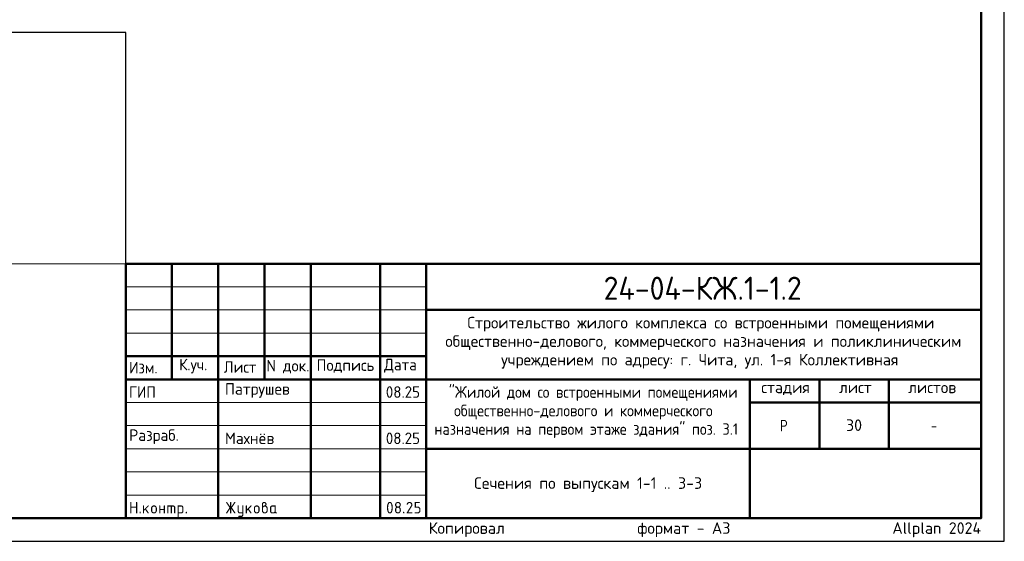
# Model space of a CAD drawing. Header units: millimetres. Extents: x 0 to 42000, y 0 to 29700.
# Tile 8 of 12: x 20708 to 42000, y 0 to 11274. Entities that reach past the tile are written whole.
import ezdxf

# ---------------------------------------------------------------- set-up
doc = ezdxf.new("R2010")
doc.units = ezdxf.units.MM
doc.layers.add('Standard', color=7, linetype='Continuous', lineweight=25)
doc.layers.add('Надписи', color=7, linetype='Continuous', lineweight=25)
doc.styles.add('ISOCPEUR', font='txt')

msp = doc.modelspace()

# ---------------------------------------------------------------- hatches: boundary and pattern name
at = {"layer": 'Standard', "linetype": 'Continuous', "lineweight": 25, "transparency": 33554687}
for points in [[(23099, 614), (23099, 839), (23099, 840), (23099, 842), (23099, 843), (23100, 844), (23100, 845), (23101, 846), (23101, 847), (23102, 848), (23103, 849), (23104, 850), (23105, 850), (23106, 851), (23107, 851), (23109, 851), (23110, 851), (23112, 851), (23113, 851), (23115, 851), (23116, 851), (23117, 851), (23118, 850), (23119, 850), (23120, 849), (23121, 848), (23122, 847), (23122, 846), (23123, 845), (23123, 844), (23124, 843), (23124, 842), (23124, 840), (23124, 839), (23124, 751), (23224, 751), (23224, 839), (23224, 840), (23224, 842), (23224, 843), (23225, 844), (23225, 845), (23226, 846), (23226, 847), (23227, 848), (23228, 849), (23229, 850), (23230, 850), (23231, 851), (23232, 851), (23233, 851), (23235, 851), (23236, 851), (23238, 851), (23239, 851), (23241, 851), (23242, 851), (23243, 850), (23244, 850), (23245, 849), (23246, 848), (23247, 847), (23247, 846), (23248, 845), (23248, 844), (23249, 843), (23249, 842), (23249, 840), (23249, 839), (23249, 614), (23249, 612), (23249, 611), (23249, 609), (23248, 608), (23248, 607), (23247, 606), (23247, 605), (23246, 604), (23245, 604), (23244, 603), (23243, 602), (23242, 602), (23241, 602), (23239, 601), (23238, 601), (23236, 601), (23235, 601), (23233, 601), (23232, 602), (23231, 602), (23230, 602), (23229, 603), (23228, 604), (23227, 604), (23226, 605), (23226, 606), (23225, 607), (23225, 608), (23224, 609), (23224, 611), (23224, 612), (23224, 614), (23224, 726), (23124, 726), (23124, 614), (23124, 612), (23124, 611), (23124, 609), (23123, 608), (23123, 607), (23122, 606), (23122, 605), (23121, 604), (23120, 604), (23119, 603), (23118, 602), (23117, 602), (23116, 602), (23115, 601), (23113, 601), (23112, 601), (23110, 601), (23109, 601), (23107, 602), (23106, 602), (23105, 602), (23104, 603), (23103, 604), (23102, 604), (23101, 605), (23101, 606), (23100, 607), (23100, 608), (23099, 609), (23099, 611), (23099, 612)], [(23299, 626), (23299, 628), (23299, 629), (23299, 631), (23300, 632), (23300, 633), (23301, 634), (23301, 635), (23302, 636), (23303, 637), (23304, 637), (23305, 638), (23306, 638), (23307, 638), (23309, 639), (23310, 639), (23312, 639), (23313, 639), (23314, 639), (23316, 638), (23317, 638), (23318, 638), (23319, 637), (23320, 637), (23321, 636), (23322, 635), (23322, 634), (23323, 633), (23323, 632), (23324, 631), (23324, 629), (23324, 628), (23324, 626), (23324, 614), (23324, 612), (23324, 611), (23324, 610), (23323, 608), (23323, 607), (23322, 606), (23322, 605), (23321, 604), (23320, 604), (23319, 603), (23318, 602), (23317, 602), (23316, 602), (23314, 601), (23313, 601), (23312, 601), (23310, 601), (23309, 601), (23307, 602), (23306, 602), (23305, 602), (23304, 603), (23303, 604), (23302, 604), (23301, 605), (23301, 606), (23300, 607), (23300, 608), (23299, 610), (23299, 611), (23299, 612), (23299, 614)], [(23399, 694), (23478, 773), (23478, 773), (23479, 774), (23480, 775), (23482, 775), (23483, 776), (23484, 776), (23485, 776), (23486, 776), (23488, 776), (23489, 776), (23491, 776), (23492, 775), (23493, 775), (23494, 774), (23495, 774), (23496, 773), (23497, 772), (23497, 771), (23498, 770), (23498, 769), (23499, 768), (23499, 767), (23499, 765), (23499, 764), (23499, 762), (23499, 761), (23498, 760), (23498, 759), (23497, 758), (23497, 757), (23496, 756), (23495, 755), (23440, 700), (23496, 621), (23498, 619), (23498, 617), (23499, 616), (23499, 614), (23499, 612), (23499, 611), (23499, 609), (23498, 608), (23498, 607), (23497, 606), (23497, 605), (23496, 604), (23495, 604), (23494, 603), (23493, 602), (23492, 602), (23491, 602), (23489, 601), (23488, 601), (23486, 601), (23485, 601), (23483, 602), (23482, 602), (23480, 603), (23479, 603), (23478, 604), (23477, 605), (23476, 607), (23422, 682), (23399, 659), (23399, 614), (23399, 612), (23399, 611), (23399, 609), (23398, 608), (23398, 607), (23397, 606), (23397, 605), (23396, 604), (23395, 604), (23394, 603), (23393, 602), (23392, 602), (23391, 602), (23389, 601), (23388, 601), (23386, 601), (23385, 601), (23383, 601), (23382, 602), (23381, 602), (23380, 602), (23379, 603), (23378, 604), (23377, 604), (23376, 605), (23376, 606), (23375, 607), (23375, 608), (23374, 609), (23374, 611), (23374, 612), (23374, 614), (23374, 764), (23374, 765), (23374, 767), (23374, 768), (23375, 769), (23375, 770), (23376, 771), (23376, 772), (23377, 773), (23378, 774), (23379, 774), (23380, 775), (23381, 775), (23382, 776), (23383, 776), (23385, 776), (23386, 776), (23388, 776), (23389, 776), (23391, 776), (23392, 775), (23393, 775), (23394, 774), (23395, 774), (23396, 773), (23397, 772), (23397, 771), (23398, 770), (23398, 769), (23399, 768), (23399, 767), (23399, 765), (23399, 764)], [(23749, 676), (23749, 614), (23749, 612), (23748, 611), (23748, 609), (23748, 608), (23747, 607), (23747, 606), (23746, 605), (23746, 604), (23745, 604), (23744, 603), (23743, 602), (23742, 602), (23740, 602), (23739, 601), (23738, 601), (23736, 601), (23735, 601), (23733, 601), (23732, 602), (23731, 602), (23729, 602), (23729, 603), (23728, 604), (23727, 604), (23726, 605), (23725, 606), (23725, 607), (23724, 608), (23724, 609), (23724, 611), (23724, 612), (23724, 614), (23724, 764), (23724, 765), (23724, 767), (23724, 768), (23724, 769), (23725, 770), (23725, 771), (23726, 772), (23727, 773), (23728, 774), (23729, 774), (23729, 775), (23731, 775), (23732, 776), (23733, 776), (23735, 776), (23736, 776), (23738, 776), (23739, 776), (23740, 776), (23742, 775), (23743, 775), (23744, 774), (23745, 774), (23746, 773), (23746, 772), (23747, 771), (23747, 770), (23748, 769), (23748, 768), (23748, 767), (23749, 765), (23749, 764), (23749, 701), (23823, 701), (23823, 764), (23823, 765), (23824, 767), (23824, 768), (23824, 769), (23825, 770), (23825, 771), (23826, 772), (23826, 773), (23827, 774), (23828, 774), (23829, 775), (23830, 775), (23832, 776), (23833, 776), (23834, 776), (23836, 776), (23837, 776), (23839, 776), (23840, 776), (23841, 775), (23843, 775), (23843, 774), (23844, 774), (23845, 773), (23846, 772), (23847, 771), (23847, 770), (23848, 769), (23848, 768), (23848, 767), (23848, 765), (23848, 764), (23848, 614), (23848, 612), (23848, 611), (23848, 609), (23848, 608), (23847, 607), (23847, 606), (23846, 605), (23845, 604), (23844, 604), (23843, 603), (23843, 602), (23841, 602), (23840, 602), (23839, 601), (23837, 601), (23836, 601), (23834, 601), (23833, 601), (23832, 602), (23830, 602), (23829, 602), (23828, 603), (23827, 604), (23826, 604), (23826, 605), (23825, 606), (23825, 607), (23824, 608), (23824, 609), (23824, 611), (23823, 612), (23823, 614), (23823, 676)], [(23911, 776), (24023, 776), (24026, 776), (24028, 776), (24031, 776), (24033, 775), (24036, 775), (24038, 774), (24040, 773), (24043, 773), (24045, 772), (24047, 770), (24049, 769), (24051, 768), (24053, 767), (24055, 765), (24057, 763), (24059, 762), (24061, 760), (24062, 758), (24064, 756), (24065, 754), (24067, 752), (24068, 750), (24069, 748), (24070, 745), (24071, 743), (24071, 741), (24072, 739), (24072, 736), (24073, 734), (24073, 731), (24073, 729), (24073, 726), (24073, 614), (24073, 612), (24073, 611), (24073, 609), (24073, 608), (24072, 607), (24072, 606), (24071, 605), (24070, 604), (24069, 604), (24068, 603), (24067, 602), (24066, 602), (24065, 602), (24064, 601), (24062, 601), (24061, 601), (24059, 601), (24058, 601), (24057, 602), (24055, 602), (24054, 602), (24053, 603), (24052, 604), (24051, 604), (24051, 605), (24050, 606), (24049, 607), (24049, 608), (24049, 609), (24048, 611), (24048, 612), (24048, 614), (24048, 726), (24048, 729), (24048, 731), (24047, 734), (24046, 736), (24046, 738), (24044, 740), (24043, 742), (24041, 744), (24039, 746), (24037, 747), (24035, 748), (24033, 749), (24031, 750), (24028, 751), (24026, 751), (24023, 751), (23998, 751), (23998, 614), (23998, 612), (23998, 611), (23998, 609), (23998, 608), (23997, 607), (23997, 606), (23996, 605), (23995, 604), (23995, 604), (23994, 603), (23993, 602), (23991, 602), (23990, 602), (23989, 601), (23987, 601), (23986, 601), (23984, 601), (23983, 601), (23982, 602), (23980, 602), (23979, 602), (23978, 603), (23977, 604), (23977, 604), (23976, 605), (23975, 606), (23975, 607), (23974, 608), (23974, 609), (23974, 611), (23973, 612), (23973, 614), (23973, 751), (23924, 751), (23924, 614), (23924, 612), (23923, 611), (23923, 609), (23923, 608), (23922, 607), (23922, 606), (23921, 605), (23920, 604), (23920, 604), (23919, 603), (23918, 602), (23916, 602), (23915, 602), (23914, 601), (23913, 601), (23911, 601), (23909, 601), (23908, 601), (23907, 602), (23906, 602), (23904, 602), (23903, 603), (23902, 604), (23902, 604), (23901, 605), (23900, 606), (23900, 607), (23899, 608), (23899, 609), (23899, 611), (23898, 612), (23898, 614), (23898, 764), (23898, 765), (23899, 767), (23899, 768), (23899, 769), (23900, 770), (23900, 771), (23901, 772), (23902, 773), (23902, 774), (23903, 774), (23904, 775), (23906, 775), (23907, 776), (23908, 776), (23909, 776)], [(24298, 626), (24298, 628), (24298, 629), (24299, 631), (24299, 632), (24299, 633), (24300, 634), (24301, 635), (24301, 636), (24302, 637), (24303, 637), (24304, 638), (24305, 638), (24307, 638), (24308, 639), (24309, 639), (24311, 639), (24312, 639), (24314, 639), (24315, 638), (24316, 638), (24317, 638), (24318, 637), (24319, 637), (24320, 636), (24321, 635), (24322, 634), (24322, 633), (24323, 632), (24323, 631), (24323, 629), (24323, 628), (24323, 626), (24323, 614), (24323, 612), (24323, 611), (24323, 610), (24323, 608), (24322, 607), (24322, 606), (24321, 605), (24320, 604), (24319, 604), (24318, 603), (24317, 602), (24316, 602), (24315, 602), (24314, 601), (24312, 601), (24311, 601), (24309, 601), (24308, 601), (24307, 602), (24305, 602), (24304, 602), (24303, 603), (24302, 604), (24301, 604), (24301, 605), (24300, 606), (24299, 607), (24299, 608), (24299, 610), (24298, 611), (24298, 612), (24298, 614)], [(25259, 704), (25194, 607), (25193, 605), (25192, 604), (25191, 603), (25190, 603), (25188, 602), (25187, 602), (25185, 601), (25183, 601), (25182, 601), (25180, 601), (25179, 602), (25178, 602), (25177, 603), (25176, 603), (25175, 604), (25174, 605), (25173, 605), (25173, 606), (25172, 607), (25172, 609), (25171, 610), (25171, 611), (25171, 613), (25171, 614), (25171, 616), (25172, 618), (25172, 619), (25173, 621), (25243, 726), (25173, 832), (25172, 833), (25172, 835), (25171, 837), (25171, 838), (25171, 840), (25171, 841), (25171, 843), (25172, 844), (25172, 845), (25173, 846), (25173, 847), (25174, 848), (25175, 849), (25176, 849), (25177, 850), (25178, 850), (25179, 851), (25181, 851), (25182, 851), (25184, 851), (25185, 851), (25187, 851), (25188, 851), (25189, 850), (25191, 849), (25192, 848), (25193, 847), (25194, 846), (25259, 749), (25259, 839), (25259, 840), (25259, 842), (25259, 843), (25259, 844), (25260, 845), (25260, 846), (25261, 847), (25262, 848), (25262, 849), (25263, 850), (25264, 850), (25266, 851), (25267, 851), (25268, 851), (25269, 851), (25271, 851), (25273, 851), (25274, 851), (25275, 851), (25277, 851), (25278, 850), (25279, 850), (25280, 849), (25280, 848), (25281, 847), (25282, 846), (25282, 845), (25283, 844), (25283, 843), (25283, 842), (25284, 840), (25284, 839), (25284, 749), (25348, 846), (25349, 847), (25350, 848), (25351, 849), (25353, 850), (25354, 851), (25356, 851), (25357, 851), (25359, 851), (25360, 851), (25361, 851), (25362, 851), (25363, 850), (25365, 850), (25366, 849), (25367, 848), (25367, 847), (25368, 847), (25369, 846), (25370, 845), (25370, 843), (25371, 842), (25371, 841), (25371, 840), (25371, 839), (25371, 837), (25371, 835), (25370, 833), (25369, 832), (25299, 726), (25369, 621), (25370, 619), (25371, 617), (25371, 616), (25371, 614), (25371, 613), (25371, 611), (25371, 610), (25370, 609), (25370, 608), (25369, 607), (25368, 606), (25368, 605), (25367, 604), (25366, 603), (25365, 603), (25364, 602), (25363, 602), (25361, 602), (25360, 601), (25359, 601), (25357, 601), (25356, 602), (25354, 602), (25353, 603), (25351, 603), (25350, 604), (25349, 605), (25348, 607), (25284, 704), (25284, 614), (25284, 612), (25283, 611), (25283, 609), (25283, 608), (25282, 607), (25282, 606), (25281, 605), (25280, 604), (25280, 604), (25279, 603), (25278, 602), (25277, 602), (25275, 602), (25274, 601), (25273, 601), (25271, 601), (25269, 601), (25268, 601), (25267, 602), (25266, 602), (25264, 602), (25263, 603), (25262, 604), (25262, 604), (25261, 605), (25260, 606), (25260, 607), (25259, 608), (25259, 609), (25259, 611), (25259, 612), (25259, 614)], [(25521, 576), (25521, 601), (25471, 601), (25468, 601), (25466, 602), (25463, 602), (25461, 602), (25458, 603), (25456, 603), (25454, 604), (25452, 605), (25449, 606), (25447, 607), (25445, 608), (25443, 609), (25441, 611), (25439, 612), (25437, 614), (25436, 616), (25434, 618), (25432, 620), (25431, 622), (25429, 624), (25428, 626), (25427, 628), (25426, 630), (25425, 632), (25424, 634), (25423, 637), (25422, 639), (25422, 641), (25422, 644), (25421, 646), (25421, 649), (25421, 651), (25421, 764), (25421, 765), (25421, 767), (25421, 768), (25422, 769), (25422, 770), (25423, 771), (25423, 772), (25424, 773), (25425, 774), (25426, 774), (25427, 775), (25428, 775), (25429, 776), (25431, 776), (25432, 776), (25434, 776), (25435, 776), (25437, 776), (25438, 776), (25439, 775), (25440, 775), (25441, 774), (25442, 774), (25443, 773), (25444, 772), (25444, 771), (25445, 770), (25445, 769), (25446, 768), (25446, 767), (25446, 765), (25446, 764), (25446, 651), (25446, 649), (25447, 646), (25447, 644), (25448, 642), (25449, 640), (25450, 638), (25452, 636), (25454, 634), (25455, 632), (25457, 630), (25459, 629), (25462, 628), (25464, 627), (25466, 627), (25468, 626), (25471, 626), (25521, 626), (25521, 764), (25521, 765), (25521, 767), (25521, 768), (25522, 769), (25522, 770), (25523, 771), (25523, 772), (25524, 773), (25525, 774), (25526, 774), (25527, 775), (25528, 775), (25529, 776), (25530, 776), (25532, 776), (25533, 776), (25535, 776), (25536, 776), (25538, 776), (25539, 775), (25540, 775), (25541, 774), (25542, 774), (25543, 773), (25544, 772), (25544, 771), (25545, 770), (25545, 769), (25545, 768), (25546, 767), (25546, 765), (25546, 764), (25546, 576), (25546, 574), (25546, 571), (25545, 569), (25545, 566), (25545, 564), (25544, 562), (25543, 559), (25542, 557), (25541, 555), (25540, 553), (25539, 551), (25538, 549), (25537, 547), (25535, 545), (25533, 543), (25532, 541), (25530, 539), (25528, 538), (25526, 536), (25524, 535), (25522, 533), (25520, 532), (25518, 531), (25516, 530), (25514, 529), (25511, 528), (25509, 528), (25507, 527), (25504, 527), (25502, 527), (25499, 526), (25497, 526), (25446, 526), (25445, 526), (25443, 527), (25442, 527), (25441, 527), (25440, 528), (25439, 528), (25438, 529), (25437, 529), (25436, 530), (25435, 531), (25435, 532), (25434, 533), (25434, 535), (25434, 536), (25434, 537), (25434, 539), (25434, 540), (25434, 541), (25434, 542), (25435, 544), (25435, 545), (25436, 546), (25436, 547), (25437, 548), (25438, 549), (25439, 549), (25440, 550), (25442, 550), (25443, 551), (25444, 551), (25445, 551), (25446, 551), (25496, 551), (25499, 551), (25501, 552), (25503, 552), (25506, 553), (25508, 554), (25510, 555), (25512, 557), (25514, 558), (25515, 560), (25517, 562), (25518, 564), (25519, 566), (25520, 568), (25520, 571), (25521, 573)], [(25621, 694), (25700, 773), (25700, 773), (25701, 774), (25702, 775), (25704, 775), (25705, 776), (25706, 776), (25707, 776), (25708, 776), (25710, 776), (25711, 776), (25713, 776), (25714, 775), (25715, 775), (25716, 774), (25717, 774), (25718, 773), (25719, 772), (25719, 771), (25720, 770), (25720, 769), (25721, 768), (25721, 767), (25721, 765), (25721, 764), (25721, 762), (25721, 761), (25721, 760), (25720, 759), (25720, 758), (25719, 757), (25718, 756), (25717, 755), (25662, 700), (25719, 621), (25720, 619), (25720, 617), (25721, 616), (25721, 614), (25721, 612), (25721, 611), (25721, 609), (25720, 608), (25720, 607), (25719, 606), (25719, 605), (25718, 604), (25717, 604), (25716, 603), (25715, 602), (25714, 602), (25713, 602), (25711, 601), (25710, 601), (25708, 601), (25707, 601), (25705, 602), (25704, 602), (25703, 603), (25701, 603), (25700, 604), (25699, 605), (25698, 607), (25644, 682), (25621, 659), (25621, 614), (25621, 612), (25621, 611), (25621, 609), (25620, 608), (25620, 607), (25619, 606), (25619, 605), (25618, 604), (25617, 604), (25616, 603), (25615, 602), (25614, 602), (25613, 602), (25611, 601), (25610, 601), (25608, 601), (25607, 601), (25606, 601), (25604, 602), (25603, 602), (25602, 602), (25601, 603), (25600, 604), (25599, 604), (25598, 605), (25598, 606), (25597, 607), (25597, 608), (25596, 609), (25596, 611), (25596, 612), (25596, 614), (25596, 764), (25596, 765), (25596, 767), (25596, 768), (25597, 769), (25597, 770), (25598, 771), (25598, 772), (25599, 773), (25600, 774), (25601, 774), (25602, 775), (25603, 775), (25604, 776), (25606, 776), (25607, 776), (25608, 776), (25610, 776), (25611, 776), (25613, 776), (25614, 775), (25615, 775), (25616, 774), (25617, 774), (25618, 773), (25619, 772), (25619, 771), (25620, 770), (25620, 769), (25621, 768), (25621, 767), (25621, 765), (25621, 764)], [(29000, 626), (29000, 628), (29000, 629), (29000, 631), (29001, 632), (29001, 633), (29002, 634), (29002, 635), (29003, 636), (29004, 637), (29005, 637), (29006, 638), (29007, 638), (29008, 638), (29009, 639), (29011, 639), (29012, 639), (29014, 639), (29015, 639), (29017, 638), (29018, 638), (29019, 638), (29020, 637), (29021, 637), (29022, 636), (29023, 635), (29023, 634), (29024, 633), (29024, 632), (29024, 631), (29025, 629), (29025, 628), (29025, 626), (29025, 614), (29025, 612), (29025, 611), (29024, 610), (29024, 608), (29024, 607), (29023, 606), (29023, 605), (29022, 604), (29021, 604), (29020, 603), (29019, 602), (29018, 602), (29017, 602), (29015, 601), (29014, 601), (29012, 601), (29011, 601), (29009, 601), (29008, 602), (29007, 602), (29006, 602), (29005, 603), (29004, 604), (29003, 604), (29002, 605), (29002, 606), (29001, 607), (29001, 608), (29000, 610), (29000, 611), (29000, 612), (29000, 614)], [(29137, 851), (29140, 851), (29144, 851), (29147, 851), (29150, 850), (29153, 850), (29156, 849), (29158, 848), (29161, 847), (29164, 846), (29167, 844), (29169, 843), (29172, 841), (29174, 839), (29177, 837), (29179, 835), (29181, 833), (29184, 831), (29186, 828), (29188, 826), (29189, 823), (29191, 821), (29193, 818), (29194, 816), (29195, 813), (29196, 810), (29197, 807), (29198, 804), (29198, 801), (29199, 798), (29199, 795), (29200, 792), (29200, 789), (29200, 784), (29199, 780), (29198, 775), (29197, 771), (29195, 766), (29193, 762), (29191, 757), (29188, 753), (29110, 626), (29187, 626), (29189, 626), (29190, 626), (29191, 626), (29193, 626), (29194, 625), (29195, 625), (29196, 624), (29197, 623), (29197, 622), (29198, 621), (29198, 620), (29199, 619), (29199, 618), (29199, 617), (29200, 615), (29200, 614), (29200, 612), (29199, 611), (29199, 610), (29199, 608), (29198, 607), (29198, 606), (29197, 605), (29197, 604), (29196, 604), (29195, 603), (29194, 602), (29193, 602), (29191, 602), (29190, 601), (29189, 601), (29187, 601), (29087, 601), (29086, 601), (29084, 601), (29083, 602), (29082, 602), (29081, 602), (29080, 603), (29079, 604), (29078, 604), (29077, 605), (29076, 606), (29076, 607), (29075, 608), (29075, 609), (29075, 611), (29075, 612), (29075, 614), (29075, 616), (29075, 617), (29076, 619), (29077, 621), (29168, 768), (29170, 771), (29171, 773), (29172, 776), (29173, 778), (29174, 781), (29174, 783), (29175, 786), (29175, 789), (29175, 793), (29174, 796), (29173, 800), (29172, 803), (29171, 806), (29168, 809), (29166, 813), (29164, 815), (29161, 818), (29158, 820), (29155, 822), (29152, 823), (29148, 825), (29145, 826), (29141, 826), (29137, 826), (29135, 826), (29132, 826), (29129, 825), (29127, 824), (29124, 823), (29122, 822), (29119, 820), (29117, 818), (29114, 816), (29112, 814), (29110, 812), (29107, 809), (29105, 806), (29103, 802), (29100, 799), (29098, 795), (29097, 793), (29096, 792), (29095, 791), (29094, 790), (29092, 790), (29091, 789), (29089, 789), (29087, 789), (29086, 789), (29084, 789), (29083, 789), (29082, 790), (29081, 790), (29080, 791), (29079, 791), (29078, 792), (29077, 793), (29076, 794), (29076, 795), (29075, 796), (29075, 797), (29075, 798), (29075, 800), (29075, 801), (29075, 803), (29075, 804), (29075, 805), (29076, 806), (29079, 812), (29082, 817), (29085, 822), (29088, 826), (29092, 830), (29095, 834), (29099, 837), (29103, 840), (29107, 843), (29111, 845), (29115, 847), (29119, 848), (29123, 850), (29128, 851), (29132, 851)], [(29250, 739), (29250, 839), (29250, 840), (29250, 842), (29250, 843), (29250, 844), (29251, 845), (29251, 846), (29252, 847), (29253, 848), (29253, 849), (29254, 850), (29255, 850), (29257, 851), (29258, 851), (29259, 851), (29261, 851), (29262, 851), (29349, 851), (29351, 851), (29352, 851), (29354, 851), (29355, 851), (29356, 850), (29357, 850), (29358, 849), (29359, 848), (29359, 847), (29360, 846), (29361, 845), (29361, 844), (29361, 843), (29362, 842), (29362, 840), (29362, 839), (29362, 837), (29362, 836), (29361, 834), (29361, 833), (29361, 832), (29360, 831), (29359, 830), (29359, 829), (29358, 829), (29357, 828), (29356, 827), (29355, 827), (29354, 827), (29352, 826), (29351, 826), (29349, 826), (29275, 826), (29275, 751), (29312, 751), (29315, 751), (29318, 751), (29322, 751), (29324, 750), (29327, 750), (29330, 749), (29333, 748), (29336, 747), (29339, 746), (29341, 744), (29344, 743), (29347, 741), (29349, 739), (29351, 737), (29354, 735), (29356, 733), (29358, 731), (29360, 728), (29362, 726), (29364, 723), (29366, 721), (29367, 718), (29369, 715), (29370, 713), (29371, 710), (29372, 707), (29373, 704), (29373, 701), (29374, 698), (29374, 695), (29374, 692), (29374, 689), (29374, 664), (29374, 661), (29374, 657), (29374, 654), (29373, 651), (29373, 648), (29372, 645), (29371, 643), (29370, 640), (29369, 637), (29367, 634), (29366, 632), (29364, 629), (29362, 627), (29360, 624), (29358, 622), (29356, 620), (29354, 617), (29351, 615), (29349, 613), (29346, 612), (29344, 610), (29341, 608), (29339, 607), (29336, 606), (29333, 605), (29330, 604), (29327, 603), (29324, 602), (29321, 602), (29318, 602), (29315, 601), (29312, 601), (29262, 601), (29261, 601), (29259, 601), (29258, 602), (29257, 602), (29255, 602), (29254, 603), (29253, 604), (29253, 604), (29252, 605), (29251, 606), (29251, 607), (29250, 608), (29250, 610), (29250, 611), (29250, 612), (29250, 614), (29250, 615), (29250, 617), (29250, 618), (29250, 619), (29251, 620), (29251, 621), (29252, 622), (29253, 623), (29253, 624), (29254, 625), (29255, 625), (29257, 626), (29258, 626), (29259, 626), (29261, 626), (29262, 626), (29312, 626), (29316, 626), (29319, 627), (29323, 628), (29326, 629), (29330, 630), (29333, 632), (29336, 634), (29338, 637), (29341, 640), (29343, 643), (29345, 646), (29347, 649), (29348, 653), (29349, 656), (29349, 660), (29349, 664), (29349, 689), (29349, 693), (29349, 696), (29348, 700), (29347, 703), (29345, 707), (29343, 710), (29341, 713), (29338, 715), (29336, 718), (29333, 720), (29330, 722), (29326, 724), (29323, 725), (29319, 726), (29316, 726), (29312, 726), (29262, 726), (29261, 726), (29259, 726), (29258, 727), (29257, 727), (29255, 727), (29254, 728), (29253, 729), (29253, 729), (29252, 730), (29251, 731), (29251, 732), (29250, 733), (29250, 734), (29250, 736), (29250, 737)]]:
    msp.add_hatch(color=7, dxfattribs=at).paths.add_polyline_path(points, flags=16)
h = msp.add_hatch(color=7, dxfattribs=at)
h.paths.add_polyline_path([(23549, 664), (23549, 714), (23549, 717), (23549, 720), (23549, 723), (23550, 726), (23550, 729), (23551, 732), (23552, 735), (23553, 738), (23554, 740), (23556, 743), (23557, 746), (23559, 748), (23561, 751), (23563, 753), (23565, 756), (23567, 758), (23569, 760), (23572, 762), (23574, 764), (23577, 766), (23579, 768), (23582, 769), (23584, 770), (23587, 772), (23590, 773), (23593, 774), (23596, 774), (23599, 775), (23602, 776), (23605, 776), (23608, 776), (23611, 776), (23614, 776), (23618, 776), (23621, 776), (23624, 775), (23627, 774), (23630, 774), (23633, 773), (23635, 772), (23638, 770), (23641, 769), (23643, 768), (23646, 766), (23648, 764), (23651, 762), (23653, 760), (23655, 758), (23658, 756), (23660, 753), (23662, 751), (23663, 749), (23665, 746), (23666, 743), (23668, 741), (23669, 738), (23670, 735), (23671, 732), (23672, 729), (23672, 726), (23673, 723), (23673, 720), (23674, 717), (23674, 714), (23674, 664), (23674, 660), (23673, 657), (23673, 654), (23672, 651), (23672, 648), (23671, 645), (23670, 642), (23669, 640), (23668, 637), (23666, 634), (23665, 632), (23663, 629), (23662, 627), (23660, 624), (23658, 622), (23655, 620), (23653, 617), (23651, 615), (23648, 613), (23646, 612), (23643, 610), (23641, 608), (23638, 607), (23635, 606), (23632, 605), (23629, 604), (23627, 603), (23624, 602), (23621, 602), (23617, 602), (23614, 601), (23611, 601), (23608, 601), (23605, 602), (23602, 602), (23599, 602), (23596, 603), (23593, 604), (23590, 605), (23587, 606), (23584, 607), (23582, 608), (23579, 610), (23577, 612), (23574, 613), (23572, 615), (23569, 617), (23567, 620), (23565, 622), (23563, 624), (23561, 627), (23559, 629), (23557, 632), (23556, 634), (23554, 637), (23553, 640), (23552, 642), (23551, 645), (23550, 648), (23550, 651), (23549, 654), (23549, 657), (23549, 660)], flags=16)
h.paths.add_polyline_path([(23648, 664), (23648, 714), (23648, 718), (23648, 721), (23647, 725), (23646, 728), (23644, 732), (23642, 735), (23640, 738), (23638, 740), (23635, 743), (23632, 745), (23629, 747), (23625, 749), (23622, 750), (23619, 751), (23615, 751), (23611, 751), (23607, 751), (23604, 751), (23600, 750), (23597, 749), (23594, 747), (23590, 745), (23587, 743), (23585, 740), (23582, 738), (23580, 735), (23578, 732), (23577, 728), (23575, 725), (23574, 721), (23574, 718), (23574, 714), (23574, 664), (23574, 660), (23574, 656), (23575, 653), (23577, 649), (23578, 646), (23580, 643), (23582, 640), (23585, 637), (23587, 634), (23590, 632), (23593, 630), (23597, 629), (23600, 628), (23604, 627), (23607, 626), (23611, 626), (23615, 626), (23619, 627), (23622, 628), (23625, 629), (23629, 630), (23632, 633), (23635, 635), (23638, 637), (23640, 640), (23642, 643), (23644, 646), (23646, 649), (23647, 653), (23648, 656), (23648, 660)])
h = msp.add_hatch(color=7, dxfattribs=at)
h.paths.add_polyline_path([(24123, 764), (24123, 765), (24124, 767), (24124, 768), (24124, 769), (24125, 770), (24125, 771), (24126, 772), (24127, 773), (24127, 774), (24128, 774), (24129, 775), (24130, 775), (24132, 776), (24133, 776), (24134, 776), (24136, 776), (24198, 776), (24201, 776), (24203, 776), (24206, 776), (24208, 775), (24211, 775), (24213, 774), (24215, 773), (24218, 773), (24220, 772), (24222, 770), (24224, 769), (24226, 768), (24228, 767), (24230, 765), (24232, 763), (24234, 762), (24236, 760), (24237, 758), (24239, 756), (24240, 754), (24241, 752), (24243, 750), (24244, 748), (24245, 746), (24245, 743), (24246, 741), (24247, 739), (24247, 736), (24248, 734), (24248, 731), (24248, 729), (24248, 726), (24248, 651), (24248, 649), (24248, 646), (24248, 644), (24247, 641), (24247, 639), (24246, 637), (24245, 634), (24245, 632), (24244, 630), (24243, 628), (24241, 626), (24240, 624), (24239, 622), (24237, 620), (24236, 618), (24234, 616), (24232, 614), (24230, 612), (24228, 611), (24226, 609), (24224, 608), (24222, 607), (24220, 606), (24218, 605), (24215, 604), (24213, 603), (24211, 603), (24208, 602), (24206, 602), (24203, 602), (24201, 601), (24198, 601), (24148, 601), (24148, 539), (24148, 537), (24148, 536), (24148, 535), (24148, 533), (24147, 532), (24147, 531), (24146, 530), (24145, 529), (24145, 529), (24144, 528), (24143, 528), (24141, 527), (24140, 527), (24139, 527), (24138, 526), (24136, 526), (24134, 526), (24133, 527), (24132, 527), (24130, 527), (24129, 528), (24128, 528), (24127, 529), (24127, 529), (24126, 530), (24125, 531), (24125, 532), (24124, 533), (24124, 535), (24124, 536), (24123, 537), (24123, 539)], flags=16)
h.paths.add_polyline_path([(24148, 751), (24148, 626), (24198, 626), (24201, 626), (24203, 627), (24206, 627), (24208, 628), (24210, 629), (24212, 630), (24214, 632), (24216, 634), (24218, 635), (24219, 637), (24220, 639), (24221, 642), (24222, 644), (24223, 646), (24223, 649), (24223, 651), (24223, 726), (24223, 729), (24223, 731), (24222, 734), (24221, 736), (24220, 738), (24219, 740), (24218, 742), (24216, 744), (24214, 746), (24212, 747), (24210, 748), (24208, 749), (24206, 750), (24203, 751), (24201, 751), (24198, 751)])
h = msp.add_hatch(color=7, dxfattribs=at)
h.paths.add_polyline_path([(25771, 664), (25771, 714), (25771, 717), (25771, 720), (25771, 723), (25772, 726), (25773, 729), (25773, 732), (25774, 735), (25775, 738), (25777, 740), (25778, 743), (25779, 746), (25781, 748), (25783, 751), (25785, 753), (25787, 756), (25789, 758), (25791, 760), (25794, 762), (25796, 764), (25799, 766), (25801, 768), (25804, 769), (25806, 770), (25809, 772), (25812, 773), (25815, 774), (25818, 774), (25821, 775), (25824, 776), (25827, 776), (25830, 776), (25833, 776), (25836, 776), (25840, 776), (25843, 776), (25846, 775), (25849, 774), (25852, 774), (25855, 773), (25857, 772), (25860, 770), (25863, 769), (25865, 768), (25868, 766), (25871, 764), (25873, 762), (25875, 760), (25878, 758), (25880, 756), (25882, 753), (25884, 751), (25885, 749), (25887, 746), (25889, 743), (25890, 741), (25891, 738), (25892, 735), (25893, 732), (25894, 729), (25894, 726), (25895, 723), (25895, 720), (25896, 717), (25896, 714), (25896, 664), (25896, 660), (25895, 657), (25895, 654), (25894, 651), (25894, 648), (25893, 645), (25892, 642), (25891, 640), (25890, 637), (25888, 634), (25887, 632), (25885, 629), (25884, 627), (25882, 624), (25880, 622), (25877, 620), (25875, 617), (25873, 615), (25870, 613), (25868, 612), (25865, 610), (25863, 608), (25860, 607), (25857, 606), (25854, 605), (25852, 604), (25849, 603), (25846, 602), (25843, 602), (25840, 602), (25836, 601), (25833, 601), (25830, 601), (25827, 602), (25824, 602), (25821, 602), (25818, 603), (25815, 604), (25812, 605), (25809, 606), (25806, 607), (25804, 608), (25801, 610), (25799, 612), (25796, 613), (25794, 615), (25791, 617), (25789, 620), (25787, 622), (25785, 624), (25783, 627), (25781, 629), (25779, 632), (25778, 634), (25777, 637), (25775, 640), (25774, 642), (25773, 645), (25773, 648), (25772, 651), (25771, 654), (25771, 657), (25771, 660)], flags=16)
h.paths.add_polyline_path([(25871, 664), (25871, 714), (25871, 718), (25870, 721), (25869, 725), (25868, 728), (25866, 732), (25864, 735), (25862, 738), (25860, 740), (25857, 743), (25854, 745), (25851, 747), (25848, 749), (25844, 750), (25841, 751), (25837, 751), (25833, 751), (25829, 751), (25826, 751), (25822, 750), (25819, 749), (25816, 747), (25813, 745), (25810, 743), (25807, 740), (25804, 738), (25802, 735), (25800, 732), (25799, 728), (25797, 725), (25797, 721), (25796, 718), (25796, 714), (25796, 664), (25796, 660), (25797, 656), (25797, 653), (25799, 649), (25800, 646), (25802, 643), (25804, 640), (25807, 637), (25809, 634), (25812, 632), (25815, 630), (25819, 629), (25822, 628), (25826, 627), (25829, 626), (25833, 626), (25837, 626), (25841, 627), (25844, 628), (25848, 629), (25851, 630), (25854, 633), (25857, 635), (25860, 637), (25862, 640), (25864, 643), (25866, 646), (25868, 649), (25869, 653), (25870, 656), (25871, 660)])
h = msp.add_hatch(color=7, dxfattribs=at)
h.paths.add_polyline_path([(25971, 764), (25975, 767), (25979, 769), (25982, 772), (25986, 773), (25990, 775), (25993, 775), (25997, 776), (26000, 776), (26002, 776), (26004, 777), (26006, 777), (26007, 778), (26009, 779), (26011, 781), (26013, 783), (26014, 785), (26016, 787), (26017, 789), (26018, 791), (26019, 793), (26020, 795), (26020, 797), (26021, 799), (26021, 801), (26021, 804), (26020, 806), (26020, 809), (26019, 811), (26018, 813), (26017, 815), (26015, 817), (26014, 819), (26012, 821), (26010, 822), (26008, 824), (26005, 824), (26003, 825), (26001, 826), (25998, 826), (25996, 826), (25993, 826), (25991, 826), (25988, 825), (25986, 824), (25984, 823), (25982, 822), (25980, 821), (25978, 819), (25976, 817), (25975, 815), (25973, 813), (25973, 811), (25972, 809), (25971, 806), (25971, 804), (25971, 801)])
h.paths.add_polyline_path([(26033, 771), (26037, 769), (26041, 767), (26045, 765), (26048, 762), (26052, 759), (26055, 756), (26058, 752), (26060, 748), (26063, 744), (26065, 740), (26067, 736), (26068, 732), (26069, 727), (26070, 723), (26070, 718), (26070, 714), (26070, 664), (26070, 661), (26070, 657), (26070, 654), (26069, 651), (26069, 648), (26068, 645), (26067, 642), (26066, 640), (26065, 637), (26063, 634), (26062, 632), (26060, 629), (26058, 627), (26056, 624), (26054, 622), (26052, 619), (26050, 617), (26048, 615), (26045, 613), (26043, 612), (26040, 610), (26037, 608), (26035, 607), (26032, 606), (26029, 605), (26026, 604), (26024, 603), (26021, 602), (26018, 602), (26014, 602), (26011, 601), (26008, 601), (26005, 601), (26002, 602), (25999, 602), (25996, 602), (25993, 603), (25990, 604), (25987, 605), (25984, 606), (25981, 607), (25979, 608), (25976, 610), (25973, 612), (25971, 613), (25968, 615), (25966, 617), (25964, 620), (25962, 622), (25960, 624), (25958, 627), (25956, 629), (25954, 632), (25953, 634), (25951, 637), (25950, 640), (25949, 643), (25948, 645), (25947, 648), (25947, 651), (25946, 654), (25946, 657), (25946, 661), (25946, 664), (25946, 801), (25946, 804), (25946, 806), (25946, 809), (25947, 811), (25947, 814), (25948, 816), (25948, 818), (25949, 821), (25950, 823), (25951, 825), (25953, 827), (25954, 829), (25955, 831), (25957, 833), (25958, 835), (25960, 837), (25962, 839), (25964, 840), (25966, 842), (25968, 843), (25970, 845), (25972, 846), (25974, 847), (25976, 848), (25979, 849), (25981, 849), (25983, 850), (25986, 850), (25988, 851), (25990, 851), (25993, 851), (25996, 851), (25998, 851), (26001, 851), (26003, 851), (26006, 850), (26008, 850), (26010, 849), (26013, 849), (26015, 848), (26017, 847), (26019, 846), (26021, 844), (26023, 843), (26025, 842), (26027, 840), (26029, 839), (26031, 837), (26033, 835), (26034, 833), (26036, 831), (26037, 829), (26039, 827), (26040, 825), (26041, 823), (26042, 821), (26043, 818), (26043, 816), (26044, 814), (26045, 811), (26045, 809), (26045, 806), (26045, 804), (26045, 801), (26045, 797), (26045, 792), (26044, 788), (26042, 784), (26041, 781), (26038, 777), (26036, 774)], flags=16)
h.paths.add_polyline_path([(26045, 664), (26045, 714), (26045, 718), (26045, 721), (26044, 725), (26043, 728), (26041, 732), (26039, 735), (26037, 738), (26035, 740), (26032, 743), (26029, 745), (26026, 747), (26023, 749), (26019, 750), (26016, 751), (26012, 751), (26008, 751), (26004, 751), (26001, 751), (25997, 750), (25994, 749), (25990, 747), (25987, 745), (25984, 743), (25982, 740), (25979, 738), (25977, 735), (25975, 732), (25973, 728), (25972, 725), (25971, 721), (25971, 718), (25971, 714), (25971, 664), (25971, 660), (25971, 656), (25972, 653), (25973, 649), (25975, 646), (25977, 643), (25979, 640), (25982, 637), (25984, 634), (25987, 632), (25990, 630), (25994, 629), (25997, 628), (26001, 627), (26004, 626), (26008, 626), (26012, 626), (26016, 627), (26019, 628), (26023, 629), (26026, 630), (26029, 633), (26032, 635), (26035, 637), (26037, 640), (26039, 643), (26041, 646), (26043, 649), (26044, 653), (26045, 656), (26045, 660)])
h = msp.add_hatch(color=7, dxfattribs=at)
h.paths.add_polyline_path([(26220, 751), (26170, 751), (26168, 751), (26165, 751), (26163, 750), (26161, 749), (26159, 748), (26157, 747), (26155, 746), (26153, 744), (26151, 742), (26150, 740), (26148, 738), (26147, 736), (26147, 734), (26146, 731), (26146, 729), (26146, 726), (26146, 651), (26146, 649), (26146, 646), (26147, 644), (26147, 642), (26148, 640), (26150, 638), (26151, 636), (26153, 634), (26155, 632), (26157, 630), (26159, 629), (26161, 628), (26163, 627), (26166, 627), (26168, 626), (26170, 626), (26195, 626), (26198, 626), (26200, 627), (26203, 627), (26205, 628), (26207, 629), (26209, 630), (26211, 632), (26213, 634), (26215, 635), (26216, 637), (26218, 639), (26218, 642), (26219, 644), (26220, 646), (26220, 649), (26220, 651)])
h.paths.add_polyline_path([(26270, 614), (26270, 612), (26270, 611), (26270, 609), (26270, 608), (26269, 607), (26269, 606), (26268, 605), (26267, 604), (26266, 604), (26265, 603), (26264, 602), (26263, 602), (26262, 602), (26261, 601), (26259, 601), (26258, 601), (26253, 601), (26249, 602), (26246, 603), (26242, 605), (26238, 606), (26235, 609), (26232, 611), (26229, 615), (26226, 611), (26222, 609), (26218, 606), (26214, 605), (26210, 603), (26205, 602), (26200, 601), (26195, 601), (26170, 601), (26168, 601), (26165, 602), (26163, 602), (26160, 602), (26158, 603), (26156, 603), (26153, 604), (26151, 605), (26149, 606), (26147, 607), (26145, 608), (26143, 609), (26141, 611), (26139, 612), (26137, 614), (26135, 616), (26133, 618), (26132, 619), (26130, 621), (26129, 623), (26127, 625), (26126, 628), (26125, 630), (26124, 632), (26123, 634), (26123, 636), (26122, 639), (26121, 641), (26121, 644), (26121, 646), (26121, 649), (26121, 651), (26121, 726), (26121, 729), (26121, 731), (26121, 734), (26121, 736), (26122, 739), (26123, 741), (26123, 743), (26124, 746), (26125, 748), (26126, 750), (26127, 752), (26129, 754), (26130, 756), (26132, 758), (26133, 760), (26135, 762), (26137, 763), (26139, 765), (26141, 767), (26143, 768), (26145, 769), (26147, 770), (26149, 772), (26151, 773), (26153, 773), (26156, 774), (26158, 775), (26160, 775), (26163, 776), (26165, 776), (26168, 776), (26170, 776), (26233, 776), (26234, 776), (26236, 776), (26237, 776), (26238, 775), (26239, 775), (26240, 774), (26241, 774), (26242, 773), (26243, 772), (26244, 771), (26244, 770), (26245, 769), (26245, 768), (26245, 767), (26245, 765), (26245, 764), (26245, 639), (26245, 637), (26246, 636), (26246, 634), (26246, 633), (26246, 632), (26247, 631), (26248, 630), (26248, 629), (26249, 629), (26250, 628), (26251, 627), (26252, 627), (26254, 627), (26255, 626), (26256, 626), (26258, 626), (26259, 626), (26261, 626), (26262, 626), (26263, 625), (26264, 625), (26265, 625), (26266, 624), (26267, 623), (26268, 622), (26269, 621), (26269, 620), (26270, 619), (26270, 618), (26270, 617), (26270, 615)], flags=16)
h = msp.add_hatch(color=7, dxfattribs=at)
h.paths.add_polyline_path([(28750, 726), (28750, 734), (28749, 742), (28749, 749), (28748, 756), (28747, 764), (28746, 771), (28745, 778), (28743, 785), (28742, 790), (28741, 795), (28739, 799), (28738, 803), (28736, 807), (28734, 810), (28732, 813), (28731, 816), (28729, 818), (28727, 820), (28724, 822), (28722, 824), (28720, 825), (28718, 826), (28715, 826), (28712, 826), (28710, 826), (28708, 826), (28705, 825), (28703, 824), (28701, 822), (28699, 820), (28696, 818), (28695, 816), (28693, 813), (28691, 810), (28689, 807), (28688, 803), (28686, 799), (28685, 794), (28683, 790), (28682, 785), (28680, 778), (28679, 770), (28678, 763), (28677, 756), (28676, 749), (28676, 741), (28675, 734), (28675, 726), (28675, 719), (28676, 711), (28676, 704), (28677, 696), (28678, 689), (28679, 682), (28680, 675), (28682, 668), (28683, 663), (28684, 658), (28686, 654), (28687, 650), (28689, 646), (28691, 643), (28693, 639), (28694, 637), (28696, 634), (28698, 632), (28701, 630), (28703, 629), (28705, 628), (28707, 627), (28710, 626), (28712, 626), (28715, 626), (28718, 627), (28720, 628), (28722, 629), (28724, 630), (28727, 632), (28729, 634), (28731, 637), (28732, 639), (28734, 643), (28736, 646), (28738, 650), (28739, 654), (28741, 658), (28742, 663), (28743, 668), (28745, 675), (28746, 682), (28747, 689), (28748, 696), (28749, 704), (28749, 711), (28750, 719)])
h.paths.add_polyline_path([(28775, 726), (28775, 721), (28775, 715), (28775, 710), (28774, 705), (28774, 699), (28773, 694), (28773, 689), (28772, 685), (28771, 680), (28771, 675), (28770, 671), (28769, 666), (28768, 662), (28766, 657), (28765, 653), (28764, 649), (28762, 643), (28760, 638), (28757, 633), (28755, 628), (28752, 624), (28749, 620), (28746, 616), (28743, 613), (28740, 610), (28736, 608), (28733, 606), (28729, 604), (28725, 603), (28721, 602), (28717, 601), (28712, 601), (28708, 601), (28704, 602), (28700, 603), (28696, 604), (28692, 606), (28689, 608), (28685, 610), (28682, 613), (28679, 616), (28676, 620), (28673, 624), (28670, 628), (28668, 632), (28665, 638), (28663, 643), (28661, 649), (28660, 653), (28658, 657), (28657, 661), (28656, 666), (28655, 670), (28654, 675), (28654, 680), (28653, 684), (28652, 689), (28652, 694), (28651, 699), (28651, 705), (28650, 710), (28650, 715), (28650, 721), (28650, 726), (28650, 732), (28650, 737), (28650, 743), (28651, 748), (28651, 753), (28652, 758), (28652, 763), (28653, 768), (28654, 773), (28654, 778), (28655, 782), (28656, 787), (28657, 791), (28658, 795), (28660, 800), (28661, 804), (28663, 810), (28665, 815), (28668, 820), (28670, 825), (28673, 829), (28676, 833), (28679, 836), (28682, 839), (28685, 842), (28689, 845), (28692, 847), (28696, 848), (28700, 850), (28704, 851), (28708, 851), (28712, 851), (28717, 851), (28721, 851), (28725, 850), (28729, 848), (28733, 847), (28736, 845), (28740, 842), (28743, 839), (28746, 836), (28749, 833), (28752, 829), (28755, 824), (28757, 820), (28760, 815), (28762, 810), (28764, 804), (28765, 799), (28766, 795), (28768, 791), (28769, 787), (28770, 782), (28771, 777), (28771, 773), (28772, 768), (28773, 763), (28773, 758), (28774, 753), (28774, 748), (28775, 743), (28775, 737), (28775, 732)], flags=16)
h = msp.add_hatch(color=7, dxfattribs=at)
h.paths.add_polyline_path([(28887, 626), (28891, 626), (28895, 627), (28898, 628), (28902, 629), (28905, 630), (28908, 632), (28911, 634), (28914, 637), (28917, 640), (28919, 643), (28921, 646), (28922, 649), (28923, 653), (28924, 656), (28925, 660), (28925, 664), (28925, 689), (28925, 693), (28924, 696), (28923, 700), (28922, 703), (28921, 707), (28919, 710), (28916, 713), (28914, 715), (28911, 718), (28908, 720), (28905, 722), (28902, 724), (28898, 725), (28895, 726), (28891, 726), (28887, 726), (28883, 726), (28880, 726), (28876, 725), (28873, 724), (28870, 722), (28867, 720), (28864, 718), (28861, 715), (28858, 713), (28856, 710), (28854, 707), (28853, 703), (28851, 700), (28851, 696), (28850, 693), (28850, 689), (28850, 664), (28850, 660), (28851, 656), (28851, 653), (28853, 649), (28854, 646), (28856, 643), (28858, 640), (28861, 637), (28864, 634), (28867, 632), (28870, 630), (28873, 629), (28876, 628), (28880, 627), (28883, 626)])
h.paths.add_polyline_path([(28887, 601), (28884, 601), (28881, 602), (28878, 602), (28875, 602), (28872, 603), (28869, 604), (28866, 605), (28863, 606), (28861, 607), (28858, 608), (28855, 610), (28853, 612), (28850, 613), (28848, 615), (28845, 617), (28843, 620), (28841, 622), (28839, 624), (28837, 627), (28835, 629), (28834, 632), (28832, 634), (28831, 637), (28830, 640), (28828, 643), (28828, 645), (28827, 648), (28826, 651), (28826, 654), (28825, 657), (28825, 661), (28825, 664), (28825, 689), (28825, 693), (28825, 696), (28826, 700), (28827, 704), (28827, 707), (28828, 710), (28830, 714), (28831, 717), (28833, 720), (28835, 723), (28837, 726), (28839, 729), (28841, 731), (28844, 734), (28847, 736), (28850, 739), (28847, 741), (28844, 744), (28841, 746), (28839, 749), (28837, 752), (28835, 755), (28833, 758), (28831, 761), (28830, 764), (28828, 767), (28827, 771), (28827, 774), (28826, 778), (28825, 781), (28825, 785), (28825, 789), (28825, 792), (28825, 795), (28826, 798), (28826, 801), (28827, 804), (28828, 807), (28828, 810), (28830, 813), (28831, 816), (28832, 818), (28834, 821), (28835, 823), (28837, 826), (28839, 828), (28841, 831), (28843, 833), (28845, 835), (28848, 837), (28850, 839), (28853, 841), (28855, 843), (28858, 844), (28861, 846), (28863, 847), (28866, 848), (28869, 849), (28872, 850), (28875, 850), (28878, 851), (28881, 851), (28884, 851), (28887, 851), (28891, 851), (28894, 851), (28897, 851), (28900, 850), (28903, 850), (28906, 849), (28909, 848), (28911, 847), (28914, 846), (28917, 844), (28919, 843), (28922, 841), (28924, 839), (28927, 837), (28929, 835), (28932, 833), (28934, 831), (28936, 828), (28938, 826), (28939, 823), (28941, 821), (28943, 818), (28944, 816), (28945, 813), (28946, 810), (28947, 807), (28948, 804), (28949, 801), (28949, 798), (28949, 795), (28950, 792), (28950, 789), (28950, 785), (28949, 781), (28949, 778), (28948, 774), (28947, 771), (28946, 767), (28945, 764), (28943, 761), (28942, 758), (28940, 755), (28938, 752), (28936, 749), (28933, 746), (28931, 744), (28928, 741), (28925, 739), (28929, 735), (28933, 732), (28937, 728), (28939, 724), (28942, 719), (28944, 715), (28946, 710), (28947, 705), (28948, 704), (28948, 702), (28948, 701), (28948, 699), (28949, 697), (28949, 695), (28949, 692), (28949, 690), (28949, 687), (28949, 684), (28950, 681), (28950, 678), (28950, 675), (28950, 671), (28950, 668), (28950, 664), (28950, 661), (28949, 657), (28949, 654), (28949, 651), (28948, 648), (28947, 645), (28946, 643), (28945, 640), (28944, 637), (28943, 634), (28941, 632), (28939, 629), (28938, 627), (28936, 624), (28934, 622), (28932, 620), (28929, 617), (28927, 615), (28924, 613), (28922, 612), (28919, 610), (28917, 608), (28914, 607), (28911, 606), (28909, 605), (28906, 604), (28903, 603), (28900, 602), (28897, 602), (28894, 602), (28891, 601)], flags=16)
h.paths.add_polyline_path([(28887, 751), (28891, 751), (28895, 752), (28898, 753), (28902, 754), (28905, 755), (28908, 757), (28911, 759), (28914, 762), (28917, 765), (28919, 768), (28921, 771), (28922, 774), (28923, 778), (28924, 781), (28925, 785), (28925, 789), (28925, 793), (28924, 796), (28923, 800), (28922, 803), (28921, 806), (28919, 809), (28916, 812), (28914, 815), (28911, 818), (28908, 820), (28905, 822), (28902, 823), (28898, 825), (28895, 826), (28891, 826), (28887, 826), (28883, 826), (28880, 826), (28876, 825), (28873, 823), (28870, 822), (28867, 820), (28864, 818), (28861, 815), (28858, 813), (28856, 810), (28854, 807), (28853, 803), (28851, 800), (28851, 796), (28850, 793), (28850, 789), (28850, 785), (28851, 781), (28851, 778), (28853, 774), (28854, 771), (28856, 768), (28858, 765), (28861, 762), (28864, 759), (28867, 757), (28870, 755), (28873, 754), (28876, 753), (28880, 752), (28883, 751)])

# ---------------------------------------------------------------- linework, layer by layer
at = {"layer": 'Standard', "color": 7, "linetype": 'Continuous', "lineweight": 50, "transparency": 33554687}
for p, q in [((23000, 500), (23000, 6000)), ((23000, 6000), (41500, 6000)), ((24000, 3500), (24000, 6000)), ((25000, 500), (25000, 6000)), ((26000, 3500), (26000, 6000)), ((27000, 500), (27000, 6000)), ((28500, 500), (28500, 6000)), ((29500, 500), (29500, 6000)), ((29500, 5000), (41500, 5000)), ((23000, 4000), (29500, 4000)), ((23000, 4000), (29500, 4000)), ((23000, 3500), (29500, 3500)), ((23000, 3500), (29500, 3500)), ((29500, 3500), (41500, 3500)), ((36500, 2000), (36500, 3500)), ((38000, 2000), (38000, 3500)), ((39500, 2000), (39500, 3500)), ((36500, 3000), (41500, 3000)), ((29500, 2000), (41500, 2000)), ((36500, 500), (36500, 2000)), ((36500, 500), (36500, 2000))]:
    msp.add_line(p, q, dxfattribs=at)
at = {"layer": 'Standard', "color": 7, "linetype": 'Continuous', "lineweight": 25, "transparency": 33554687}
for p, q in [((41500, 500), (41500, 6000)), ((23000, 500), (41500, 500)), ((23000, 500), (41500, 500)), ((23000, 500), (41500, 500))]:
    msp.add_line(p, q, dxfattribs=at)
at = {"layer": 'Standard', "color": 7, "linetype": 'Continuous', "lineweight": 13, "transparency": 33554687}
for p, q in [((23000, 5500), (29500, 5500)), ((23000, 5000), (29500, 5000)), ((23000, 4500), (29500, 4500)), ((23000, 3000), (29500, 3000)), ((23000, 2500), (29500, 2500)), ((23000, 2500), (29500, 2500)), ((23000, 2000), (29500, 2000)), ((23000, 2000), (29500, 2000)), ((23000, 1500), (29500, 1500)), ((23000, 1000), (29500, 1000))]:
    msp.add_line(p, q, dxfattribs=at)
at = {"layer": 'Standard', "color": 7, "linetype": 'Continuous', "lineweight": 25, "transparency": 33554687}
msp.add_lwpolyline([(0, 0), (42000, 0), (42000, 29700), (0, 29700), (0, 0)], close=True, dxfattribs=at)
at = {"layer": 'Standard', "color": 7, "linetype": 'Continuous', "lineweight": 50, "transparency": 33554687}
msp.add_lwpolyline([(2000, 29200), (41500, 29200), (41500, 500), (2000, 500), (2000, 29200)], close=True, dxfattribs=at)
at = {"layer": 'Standard', "color": 251, "linetype": 'Continuous', "lineweight": 13, "true_color": 0x656565, "transparency": 33554687}
msp.add_lwpolyline([(41500, 29200), (2000, 29200), (2000, 6000), (41500, 6000), (41500, 29200)], dxfattribs=at)
at = {"layer": 'Standard', "color": 251, "linetype": 'Continuous', "lineweight": 25, "true_color": 0x656565, "transparency": 33554687}
msp.add_lwpolyline([(2000, 500), (23000, 500), (23000, 11000), (2000, 11000), (2000, 500)], dxfattribs=at)
at = {"layer": 'Standard', "color": 7, "linetype": 'Continuous', "lineweight": 25, "transparency": 33554687}
msp.add_lwpolyline([(41500, 6000), (23000, 6000), (23000, 500), (41500, 500), (41500, 6000)], dxfattribs=at)

# ---------------------------------------------------------------- texts
at = {"layer": 'Standard', "color": 7, "linetype": 'Continuous', "lineweight": 50, "transparency": 33554687, "insert": (33335, 5218), "char_height": 500, "width": 4831.97, "attachment_point": 7, "style": 'ISOCPEUR'}
msp.add_mtext('\\W0.94;24-04-КЖ.1-1.2', dxfattribs=at)
at = {"layer": 'Standard', "color": 7, "linetype": 'Continuous', "lineweight": 25, "transparency": 33554687, "char_height": 250, "style": 'ISOCPEUR'}
for s, insert, width, attachment_point in [('\\W0.99;Строительство жилого комплекса со встроенными помещениями', (30388, 4533), 10343.94, 7), ('\\W0.99;общественно-делового, коммерческого назначения и поликлиническим', (29912, 4133), 11292.27, 7), ('\\W0.99;учреждением по адресу: г. Чита, ул. 1-я Коллективная', (31119, 3733), 8881.18, 7), ('\\W0.93;Изм.', (23074, 3628), 752.88, 7), ('\\W0.93;К.уч.', (24156, 3628), 816.01, 7), ('\\W0.94;Лист', (25119, 3643), 866.93, 7), ('\\W0.95;N док.', (26043, 3631), 1068.13, 7), ('\\W0.96;Подпись', (27129, 3643), 1344.28, 7), ('\\W0.94;Дата', (28588, 3643), 967.74, 7), ('\\W0.90;"Жилой дом со встроенными помещениями', (29989, 3033), 6132.51, 7), ('\\W0.92;ГИП', (23074, 3101), 689.6, 7), ('\\W0.97;Патрушев', (25146, 3101), 1670.19, 7), ('\\W0.94;08.25', (28625, 3101), 891.68, 7), ('\\W0.90;общественно-делового и коммерческого', (30102, 2633), 5904.55, 7), ('\\W0.99;стадия    лист     листов', (36743, 3162), 4372.59, 7), ('\\W0.90;назначения на первом этаже здания" поз. 3.1', (29676, 2233), 6756.08, 7), ('\\W0.80;Р', (37150, 2375), 299.86, 7), ('\\W0.96;Разраб.', (23074, 2101), 1306.55, 7), ('\\W0.96;Махнёв', (25146, 2101), 1243.9, 7), ('\\W0.94;08.25', (28625, 2101), 891.68, 7), ('\\W0.78;-', (40412, 2375), 272.01, 7), ('\\A1;{\\fISOCPEUR|i0|b0;\\H250.000000;\\W1.000000;\\C7;Сечения по выпускам 1-1 .. 3-3}\\P', (33000, 1383), 4996.27, 2)]:
    msp.add_mtext(s, dxfattribs=dict(at, insert=insert, width=width, attachment_point=attachment_point))
at = {"layer": 'Standard', "color": 8, "linetype": 'Continuous', "lineweight": 13, "transparency": 33554687, "insert": (41500, 248), "char_height": 250, "width": 11749.46, "attachment_point": 6, "style": 'ISOCPEUR'}
msp.add_mtext('\\A1;{\\fISOCPEUR|i0|b0;\\H250.000000;\\W1.000000;\\C8;Копировал                  формат - А3                      Allplan 2024}\\P', dxfattribs=at)
at = {"layer": 'Надписи', "color": 7, "linetype": 'Continuous', "lineweight": 13, "transparency": 33554687, "insert": (38750, 2510), "char_height": 250, "width": 459.38, "attachment_point": 5, "style": 'ISOCPEUR'}
msp.add_mtext('\\A1;{\\fISOCPEUR|i0|b0;\\H250.000000;\\W1.000000;\\C7;30}\\P', dxfattribs=at)

doc.saveas('drawing.dxf')
